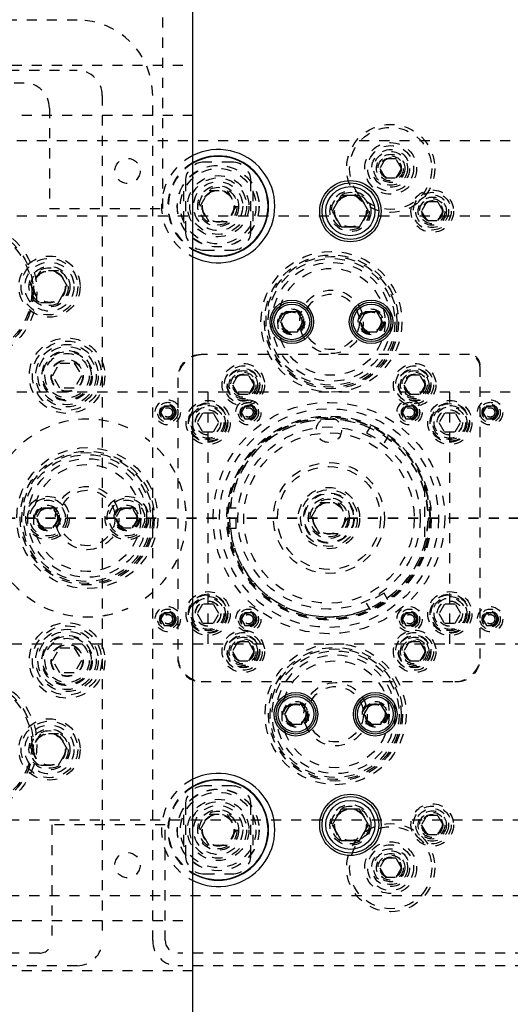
# Model space of a CAD drawing. Header units: inches. Extents: x 1772 to 2706, y -534 to -52.
# Tile 176 of 256: x 1906.61 to 1911.48, y -442.68 to -432.9. Entities that reach past the tile are written whole.
import ezdxf

# ---------------------------------------------------------------- set-up
doc = ezdxf.new("R2010")
doc.units = ezdxf.units.IN
doc.header["$LTSCALE"] = 0.5
doc.header["$MEASUREMENT"] = 0
doc.linetypes.add('HIDDEN', pattern=[0.225, 0.15, -0.075])
doc.linetypes.add('PHANTOM', pattern=[0.25, 0.125, -0.025, 0.025, -0.025, 0.025, -0.025])
doc.layers.add('SID-M-H', color=4, linetype='HIDDEN')
doc.layers.add('SID-M-S', color=105, linetype='Continuous')

msp = doc.modelspace()

# ---------------------------------------------------------------- linework, layer by layer
at = {"color": 7, "linetype": 'PHANTOM', "lineweight": 35}
msp.add_line((1931.36397, -437.85102), (1866.92985, -437.85102), dxfattribs=at)
at = {"layer": 'SID-M-H'}
for p, q in [((1908.02841, -434.77602), (1908.02841, -432.40102)), ((1907.17841, -432.90102), (1876.50341, -432.90102)), ((1876.50341, -433.40102), (1907.17841, -433.40102)), ((1906.32841, -433.35102), (1908.32841, -433.35102)), ((1904.75341, -433.52602), (1906.65341, -433.52602)), ((1907.42841, -433.65102), (1907.42841, -442.05102)), ((1907.92841, -442.05102), (1907.92841, -433.65102)), ((1906.90341, -433.77602), (1906.90341, -434.77602)), ((1908.32841, -433.85102), (1906.32841, -433.85102)), ((1918.07841, -434.10102), (1901.70341, -434.10102)), ((1908.71591, -434.31352), (1908.44091, -434.31352)), ((1910.23678, -434.28227), (1910.18265, -434.37602)), ((1910.34503, -434.28227), (1910.23678, -434.28227)), ((1910.39916, -434.37602), (1910.34503, -434.28227)), ((1910.18265, -434.37602), (1910.23678, -434.46977)), ((1910.34503, -434.46977), (1910.39916, -434.37602)), ((1908.25341, -434.50102), (1908.25341, -435.00102)), ((1908.90341, -435.00102), (1908.90341, -434.50102)), ((1910.23678, -434.46977), (1910.34503, -434.46977)), ((1908.23466, -434.60115), (1908.23466, -434.90089)), ((1908.39827, -434.75102), (1908.48834, -434.59502)), ((1908.48834, -434.59502), (1908.66847, -434.59502)), ((1908.66847, -434.59502), (1908.75854, -434.75102)), ((1908.92216, -434.60115), (1908.92216, -434.90089)), ((1906.90341, -434.77602), (1908.02841, -434.77602)), ((1908.48834, -434.90702), (1908.39827, -434.75102)), ((1908.75854, -434.75102), (1908.66847, -434.90702)), ((1910.64928, -434.70727), (1910.59515, -434.80102)), ((1910.59515, -434.80102), (1910.64928, -434.89477)), ((1910.75753, -434.70727), (1910.64928, -434.70727)), ((1910.81166, -434.80102), (1910.75753, -434.70727)), ((1910.75753, -434.89477), (1910.81166, -434.80102)), ((1918.07841, -434.85102), (1901.70341, -434.85102)), ((1910.64928, -434.89477), (1910.75753, -434.89477)), ((1908.66847, -434.90702), (1908.48834, -434.90702)), ((1908.44091, -435.18852), (1908.71591, -435.18852)), ((1906.81334, -435.39502), (1906.72327, -435.55102)), ((1906.99347, -435.39502), (1906.81334, -435.39502)), ((1907.08354, -435.55102), (1906.99347, -435.39502)), ((1906.72327, -435.55102), (1906.81334, -435.70702)), ((1906.99347, -435.70702), (1907.08354, -435.55102)), ((1906.81334, -435.70702), (1906.99347, -435.70702)), ((1911.07341, -436.22602), (1908.40841, -436.22602)), ((1906.93407, -436.43602), (1907.00624, -436.31102)), ((1907.00624, -436.31102), (1907.15058, -436.31102)), ((1907.15058, -436.31102), (1907.22274, -436.43602)), ((1911.17841, -439.24602), (1911.17841, -436.33102)), ((1907.00624, -436.56102), (1906.93407, -436.43602)), ((1907.22274, -436.43602), (1907.15058, -436.56102)), ((1908.17841, -436.45602), (1908.17841, -439.24602)), ((1908.77428, -436.43227), (1908.72015, -436.52602)), ((1908.88253, -436.43227), (1908.77428, -436.43227)), ((1908.93666, -436.52602), (1908.88253, -436.43227)), ((1910.47428, -436.43227), (1910.42015, -436.52602)), ((1910.58253, -436.43227), (1910.47428, -436.43227)), ((1910.63666, -436.52602), (1910.58253, -436.43227)), ((1907.15058, -436.56102), (1907.00624, -436.56102)), ((1908.72015, -436.52602), (1908.77428, -436.61977)), ((1908.88253, -436.61977), (1908.93666, -436.52602)), ((1910.42015, -436.52602), (1910.47428, -436.61977)), ((1910.58253, -436.61977), (1910.63666, -436.52602)), ((1918.07841, -436.60102), (1875.52841, -436.60102)), ((1908.47841, -439.10102), (1908.47841, -436.60102)), ((1908.77428, -436.61977), (1908.88253, -436.61977)), ((1910.47428, -436.61977), (1910.58253, -436.61977)), ((1910.87841, -439.10102), (1910.87841, -436.60102)), ((1908.04232, -436.73852), (1908.00624, -436.80102)), ((1908.11449, -436.73852), (1908.04232, -436.73852)), ((1908.15058, -436.80102), (1908.11449, -436.73852)), ((1908.84232, -436.73852), (1908.80624, -436.80102)), ((1908.91449, -436.73852), (1908.84232, -436.73852)), ((1908.95058, -436.80102), (1908.91449, -436.73852)), ((1910.44232, -436.73852), (1910.40624, -436.80102)), ((1910.51449, -436.73852), (1910.44232, -436.73852)), ((1910.55058, -436.80102), (1910.51449, -436.73852)), ((1911.24232, -436.73852), (1911.20624, -436.80102)), ((1911.31449, -436.73852), (1911.24232, -436.73852)), ((1911.35058, -436.80102), (1911.31449, -436.73852)), ((1908.00624, -436.80102), (1908.04232, -436.86352)), ((1908.11449, -436.86352), (1908.15058, -436.80102)), ((1908.42428, -436.80727), (1908.37015, -436.90102)), ((1908.53253, -436.80727), (1908.42428, -436.80727)), ((1908.58666, -436.90102), (1908.53253, -436.80727)), ((1908.80624, -436.80102), (1908.84232, -436.86352)), ((1908.91449, -436.86352), (1908.95058, -436.80102)), ((1910.40624, -436.80102), (1910.44232, -436.86352)), ((1910.51449, -436.86352), (1910.55058, -436.80102)), ((1910.82428, -436.80727), (1910.77015, -436.90102)), ((1910.93253, -436.80727), (1910.82428, -436.80727)), ((1910.98666, -436.90102), (1910.93253, -436.80727)), ((1911.20624, -436.80102), (1911.24232, -436.86352)), ((1911.31449, -436.86352), (1911.35058, -436.80102)), ((1907.68089, -436.9539), (1907.68105, -436.95354)), ((1908.04232, -436.86352), (1908.11449, -436.86352)), ((1908.37015, -436.90102), (1908.42428, -436.99477)), ((1908.53253, -436.99477), (1908.58666, -436.90102)), ((1908.84232, -436.86352), (1908.91449, -436.86352)), ((1910.0893, -436.93934), (1910.0518, -437.00428)), ((1910.08089, -436.9539), (1910.08105, -436.95354)), ((1910.44232, -436.86352), (1910.51449, -436.86352)), ((1910.77015, -436.90102), (1910.82428, -436.99477)), ((1910.93253, -436.99477), (1910.98666, -436.90102)), ((1911.24232, -436.86352), (1911.31449, -436.86352)), ((1907.85432, -437.05358), (1907.85409, -437.0539)), ((1908.42428, -436.99477), (1908.53253, -436.99477)), ((1910.0518, -437.00428), (1910.22501, -437.10428)), ((1910.2625, -437.03934), (1910.22501, -437.10428)), ((1910.25432, -437.05358), (1910.25409, -437.0539)), ((1910.82428, -436.99477), (1910.93253, -436.99477)), ((1910.62841, -437.53877), (1910.62841, -438.16327)), ((1909.49827, -437.85102), (1909.58834, -437.69502)), ((1909.58834, -437.69502), (1909.76847, -437.69502)), ((1909.76847, -437.69502), (1909.85854, -437.85102)), ((1906.82788, -437.7526), (1906.77105, -437.85102)), ((1906.94153, -437.7526), (1906.82788, -437.7526)), ((1906.99836, -437.85102), (1906.94153, -437.7526)), ((1907.61528, -437.7526), (1907.55846, -437.85102)), ((1907.72893, -437.7526), (1907.61528, -437.7526)), ((1907.78576, -437.85102), (1907.72893, -437.7526)), ((1908.68342, -437.75102), (1908.75841, -437.75102)), ((1908.69985, -437.75098), (1908.70024, -437.75102)), ((1908.75841, -437.95102), (1908.75841, -437.75102)), ((1906.77105, -437.85102), (1906.82788, -437.94945)), ((1906.94153, -437.94945), (1906.99836, -437.85102)), ((1907.55846, -437.85102), (1907.61528, -437.94945)), ((1907.72893, -437.94945), (1907.78576, -437.85102)), ((1909.58834, -438.00702), (1909.49827, -437.85102)), ((1909.85854, -437.85102), (1909.76847, -438.00702)), ((1906.82788, -437.94945), (1906.94153, -437.94945)), ((1907.61528, -437.94945), (1907.72893, -437.94945)), ((1908.68342, -437.95102), (1908.75841, -437.95102)), ((1908.70024, -437.95102), (1908.69985, -437.95106)), ((1909.76847, -438.00702), (1909.58834, -438.00702)), ((1910.22501, -438.59777), (1910.0518, -438.69777)), ((1910.2625, -438.66271), (1910.22501, -438.59777)), ((1907.85409, -438.64814), (1907.85432, -438.64846)), ((1908.42428, -438.70727), (1908.37015, -438.80102)), ((1908.53253, -438.70727), (1908.42428, -438.70727)), ((1908.58666, -438.80102), (1908.53253, -438.70727)), ((1910.0893, -438.76271), (1910.0518, -438.69777)), ((1910.25409, -438.64814), (1910.25432, -438.64846)), ((1910.82428, -438.70727), (1910.77015, -438.80102)), ((1910.93253, -438.70727), (1910.82428, -438.70727)), ((1910.98666, -438.80102), (1910.93253, -438.70727)), ((1907.68105, -438.7485), (1907.68089, -438.74814)), ((1908.04232, -438.79352), (1908.00624, -438.85602)), ((1908.11449, -438.79352), (1908.04232, -438.79352)), ((1908.15058, -438.85602), (1908.11449, -438.79352)), ((1908.37015, -438.80102), (1908.42428, -438.89477)), ((1908.53253, -438.89477), (1908.58666, -438.80102)), ((1908.84232, -438.79352), (1908.80624, -438.85602)), ((1908.91449, -438.79352), (1908.84232, -438.79352)), ((1908.95058, -438.85602), (1908.91449, -438.79352)), ((1910.08105, -438.7485), (1910.08089, -438.74814)), ((1910.44232, -438.79352), (1910.40624, -438.85602)), ((1910.51449, -438.79352), (1910.44232, -438.79352)), ((1910.55058, -438.85602), (1910.51449, -438.79352)), ((1910.77015, -438.80102), (1910.82428, -438.89477)), ((1910.93253, -438.89477), (1910.98666, -438.80102)), ((1911.24232, -438.79352), (1911.20624, -438.85602)), ((1911.31449, -438.79352), (1911.24232, -438.79352)), ((1911.35058, -438.85602), (1911.31449, -438.79352)), ((1908.00624, -438.85602), (1908.04232, -438.91852)), ((1908.11449, -438.91852), (1908.15058, -438.85602)), ((1908.42428, -438.89477), (1908.53253, -438.89477)), ((1908.80624, -438.85602), (1908.84232, -438.91852)), ((1908.91449, -438.91852), (1908.95058, -438.85602)), ((1910.40624, -438.85602), (1910.44232, -438.91852)), ((1910.51449, -438.91852), (1910.55058, -438.85602)), ((1910.82428, -438.89477), (1910.93253, -438.89477)), ((1911.20624, -438.85602), (1911.24232, -438.91852)), ((1911.31449, -438.91852), (1911.35058, -438.85602)), ((1908.04232, -438.91852), (1908.11449, -438.91852)), ((1908.84232, -438.91852), (1908.91449, -438.91852)), ((1910.44232, -438.91852), (1910.51449, -438.91852)), ((1911.24232, -438.91852), (1911.31449, -438.91852)), ((1875.52841, -439.10102), (1918.07841, -439.10102)), ((1908.77428, -439.08227), (1908.72015, -439.17602)), ((1908.88253, -439.08227), (1908.77428, -439.08227)), ((1908.93666, -439.17602), (1908.88253, -439.08227)), ((1910.47428, -439.08227), (1910.42015, -439.17602)), ((1910.58253, -439.08227), (1910.47428, -439.08227)), ((1910.63666, -439.17602), (1910.58253, -439.08227)), ((1906.93407, -439.26602), (1907.00624, -439.14102)), ((1907.00624, -439.14102), (1907.15058, -439.14102)), ((1907.15058, -439.14102), (1907.22274, -439.26602)), ((1908.72015, -439.17602), (1908.77428, -439.26977)), ((1908.88253, -439.26977), (1908.93666, -439.17602)), ((1910.42015, -439.17602), (1910.47428, -439.26977)), ((1910.58253, -439.26977), (1910.63666, -439.17602)), ((1907.00624, -439.39102), (1906.93407, -439.26602)), ((1907.22274, -439.26602), (1907.15058, -439.39102)), ((1908.77428, -439.26977), (1908.88253, -439.26977)), ((1910.47428, -439.26977), (1910.58253, -439.26977)), ((1907.15058, -439.39102), (1907.00624, -439.39102)), ((1908.40841, -439.47602), (1910.94841, -439.47602)), ((1906.81334, -439.99502), (1906.72327, -440.15102)), ((1906.99347, -439.99502), (1906.81334, -439.99502)), ((1907.08354, -440.15102), (1906.99347, -439.99502)), ((1906.72327, -440.15102), (1906.81334, -440.30702)), ((1906.99347, -440.30702), (1907.08354, -440.15102)), ((1906.81334, -440.30702), (1906.99347, -440.30702)), ((1908.71591, -440.51352), (1908.44091, -440.51352)), ((1908.25341, -440.70102), (1908.25341, -441.20102)), ((1908.90341, -441.20102), (1908.90341, -440.70102)), ((1901.70341, -440.85102), (1918.07841, -440.85102)), ((1908.23466, -440.80115), (1908.23466, -441.10089)), ((1908.39827, -440.95102), (1908.48834, -440.79502)), ((1908.48834, -440.79502), (1908.66847, -440.79502)), ((1908.66847, -440.79502), (1908.75854, -440.95102)), ((1908.92216, -440.80115), (1908.92216, -441.10089)), ((1910.64928, -440.80727), (1910.59515, -440.90102)), ((1910.75753, -440.80727), (1910.64928, -440.80727)), ((1910.81166, -440.90102), (1910.75753, -440.80727)), ((1906.92841, -440.90102), (1906.92841, -442.05102)), ((1908.05341, -440.90102), (1906.92841, -440.90102)), ((1908.05341, -442.05102), (1908.05341, -440.90102)), ((1908.48834, -441.10702), (1908.39827, -440.95102)), ((1908.75854, -440.95102), (1908.66847, -441.10702)), ((1910.59515, -440.90102), (1910.64928, -440.99477)), ((1910.75753, -440.99477), (1910.81166, -440.90102)), ((1910.64928, -440.99477), (1910.75753, -440.99477)), ((1908.66847, -441.10702), (1908.48834, -441.10702)), ((1910.23678, -441.23227), (1910.18265, -441.32602)), ((1910.34503, -441.23227), (1910.23678, -441.23227)), ((1910.39916, -441.32602), (1910.34503, -441.23227)), ((1910.18265, -441.32602), (1910.23678, -441.41977)), ((1910.34503, -441.41977), (1910.39916, -441.32602)), ((1908.44091, -441.38852), (1908.71591, -441.38852)), ((1910.23678, -441.41977), (1910.34503, -441.41977)), ((1901.70341, -441.60102), (1918.07841, -441.60102)), ((1906.32841, -441.85102), (1908.32841, -441.85102)), ((1906.80341, -442.17602), (1900.02841, -442.17602)), ((1915.02841, -442.17602), (1908.17841, -442.17602)), ((1907.17841, -442.30102), (1882.12841, -442.30102)), ((1916.62841, -442.30102), (1908.17841, -442.30102)), ((1908.32841, -442.35102), (1906.32841, -442.35102))]:
    msp.add_line(p, q, dxfattribs=at)
for centre, radius in [((1910.29091, -434.37602), 0.4375), ((1910.29091, -434.37602), 0.4075), ((1910.29091, -434.37602), 0.25687), ((1910.29091, -434.37602), 0.22687), ((1910.29091, -434.37602), 0.1875), ((1910.29091, -434.37602), 0.16781), ((1907.67841, -434.40102), 0.125), ((1910.29091, -434.37602), 0.1405), ((1910.29091, -434.37602), 0.125), ((1910.29091, -434.37602), 0.10497), ((1910.29091, -434.37602), 0.1047), ((1910.29091, -434.37602), 0.10418), ((1910.29091, -434.37602), 0.1005), ((1908.57841, -434.75102), 0.40625), ((1908.57841, -434.75102), 0.405), ((1908.57841, -434.75102), 0.375), ((1908.57841, -434.75102), 0.3045), ((1908.57841, -434.75102), 0.28125), ((1908.57841, -434.75102), 0.24375), ((1908.57841, -434.75102), 0.203), ((1908.57841, -434.75102), 0.1875), ((1908.57841, -434.75102), 0.16072), ((1908.57841, -434.75102), 0.16045), ((1908.57841, -434.75102), 0.15993), ((1908.57841, -434.75102), 0.15625), ((1909.89091, -434.80102), 0.203), ((1910.70341, -434.80102), 0.211), ((1909.89091, -434.80102), 0.1875), ((1909.89091, -434.80102), 0.16072), ((1909.89091, -434.80102), 0.16045), ((1909.89091, -434.80102), 0.15993), ((1909.89091, -434.80102), 0.15625), ((1910.70341, -434.80102), 0.1875), ((1910.70341, -434.80102), 0.1625), ((1910.70341, -434.80102), 0.1405), ((1910.70341, -434.80102), 0.125), ((1910.70341, -434.80102), 0.10497), ((1910.70341, -434.80102), 0.1047), ((1910.70341, -434.80102), 0.10418), ((1910.70341, -434.80102), 0.1005), ((1906.07841, -435.60102), 0.7), ((1906.07841, -435.60102), 0.665), ((1906.07841, -435.60102), 0.65), ((1906.90341, -435.55102), 0.3045), ((1906.90341, -435.55102), 0.28125), ((1909.70341, -435.90102), 0.7), ((1909.70341, -435.90102), 0.665), ((1909.70341, -435.90102), 0.65), ((1909.70341, -435.90102), 0.62992), ((1906.90341, -435.55102), 0.24375), ((1906.90341, -435.55102), 0.203), ((1906.90341, -435.55102), 0.1875), ((1906.90341, -435.55102), 0.16072), ((1906.90341, -435.55102), 0.16045), ((1906.90341, -435.55102), 0.15993), ((1909.70341, -435.90102), 0.59055), ((1909.70341, -435.90102), 0.5315), ((1906.90341, -435.55102), 0.15625), ((1909.70341, -435.90102), 0.31496), ((1909.70341, -435.90102), 0.27559), ((1909.30971, -435.90102), 0.12795), ((1909.30971, -435.90102), 0.11811), ((1910.09711, -435.90102), 0.12795), ((1910.09711, -435.90102), 0.11811), ((1909.30971, -435.90102), 0.10289), ((1909.30971, -435.90102), 0.10262), ((1909.30971, -435.90102), 0.1021), ((1909.30971, -435.90102), 0.09843), ((1910.09711, -435.90102), 0.10289), ((1910.09711, -435.90102), 0.10262), ((1910.09711, -435.90102), 0.1021), ((1910.09711, -435.90102), 0.09843), ((1907.07841, -436.43602), 0.375), ((1907.07841, -436.43602), 0.34375), ((1907.07841, -436.43602), 0.31), ((1907.07841, -436.43602), 0.28906), ((1907.07841, -436.43602), 0.25), ((1907.07841, -436.43602), 0.24), ((1907.07841, -436.43602), 0.22), ((1907.07841, -436.43602), 0.16), ((1907.07841, -436.43602), 0.155), ((1908.82841, -436.52602), 0.211), ((1908.82841, -436.52602), 0.1875), ((1908.82841, -436.52602), 0.1625), ((1908.82841, -436.52602), 0.15625), ((1910.52841, -436.52602), 0.211), ((1910.52841, -436.52602), 0.1875), ((1910.52841, -436.52602), 0.1625), ((1910.52841, -436.52602), 0.15625), ((1908.82841, -436.52602), 0.1405), ((1908.82841, -436.52602), 0.125), ((1908.82841, -436.52602), 0.10497), ((1908.82841, -436.52602), 0.1047), ((1908.82841, -436.52602), 0.10418), ((1908.82841, -436.52602), 0.1005), ((1910.52841, -436.52602), 0.1405), ((1910.52841, -436.52602), 0.125), ((1910.52841, -436.52602), 0.10497), ((1910.52841, -436.52602), 0.1047), ((1910.52841, -436.52602), 0.10418), ((1910.52841, -436.52602), 0.1005), ((1908.07841, -436.80102), 0.125), ((1908.07841, -436.80102), 0.1005), ((1908.07841, -436.80102), 0.08068), ((1908.07841, -436.80102), 0.08006), ((1908.07841, -436.80102), 0.07603), ((1908.07841, -436.80102), 0.0625), ((1908.07841, -436.80102), 0.047), ((1908.07841, -436.80102), 0.0465), ((1908.47841, -436.90102), 0.21875), ((1908.47841, -436.90102), 0.1953), ((1908.47841, -436.90102), 0.1875), ((1908.47841, -436.90102), 0.17), ((1908.47841, -436.90102), 0.15625), ((1909.67841, -437.85102), 1.15), ((1908.87841, -436.80102), 0.125), ((1908.87841, -436.80102), 0.1005), ((1908.87841, -436.80102), 0.08068), ((1908.87841, -436.80102), 0.08006), ((1908.87841, -436.80102), 0.07603), ((1908.87841, -436.80102), 0.0625), ((1908.87841, -436.80102), 0.047), ((1908.87841, -436.80102), 0.0465), ((1910.47841, -436.80102), 0.125), ((1910.47841, -436.80102), 0.1005), ((1910.47841, -436.80102), 0.08068), ((1910.47841, -436.80102), 0.08006), ((1910.47841, -436.80102), 0.07603), ((1910.47841, -436.80102), 0.0625), ((1910.47841, -436.80102), 0.047), ((1910.47841, -436.80102), 0.0465), ((1910.87841, -436.90102), 0.21875), ((1910.87841, -436.90102), 0.1953), ((1910.87841, -436.90102), 0.1875), ((1910.87841, -436.90102), 0.17), ((1910.87841, -436.90102), 0.15625), ((1911.27841, -436.80102), 0.125), ((1911.27841, -436.80102), 0.1005), ((1911.27841, -436.80102), 0.08068), ((1911.27841, -436.80102), 0.08006), ((1911.27841, -436.80102), 0.07603), ((1911.27841, -436.80102), 0.0625), ((1911.27841, -436.80102), 0.047), ((1911.27841, -436.80102), 0.0465), ((1908.47841, -436.90102), 0.126), ((1908.47841, -436.90102), 0.125), ((1909.67841, -437.85102), 1.0875), ((1909.67841, -437.85102), 1.015), ((1909.67841, -437.85102), 1.005), ((1909.67841, -437.85102), 1.0014), ((1909.67841, -437.85102), 1), ((1909.67841, -436.97602), 0.125), ((1910.87841, -436.90102), 0.126), ((1910.87841, -436.90102), 0.125), ((1909.67841, -437.85102), 0.98425), ((1909.67841, -437.85102), 0.90551), ((1909.67841, -437.85102), 0.84646), ((1907.27841, -437.85102), 0.7), ((1907.27841, -437.85102), 0.665), ((1907.27841, -437.85102), 0.65), ((1907.27841, -437.85102), 0.62992), ((1907.27841, -437.85102), 0.59055), ((1907.27841, -437.85102), 0.5315), ((1909.67841, -437.85102), 0.55118), ((1909.67841, -437.85102), 0.51181), ((1907.27841, -437.85102), 0.31496), ((1906.88471, -437.85102), 0.21654), ((1907.27841, -437.85102), 0.27559), ((1907.67211, -437.85102), 0.21654), ((1909.67841, -437.85102), 0.3045), ((1909.67841, -437.85102), 0.28125), ((1909.67841, -437.85102), 0.25), ((1909.67841, -437.85102), 0.24375), ((1906.88471, -437.85102), 0.19685), ((1906.88471, -437.85102), 0.17717), ((1906.88471, -437.85102), 0.12795), ((1906.88471, -437.85102), 0.11811), ((1907.67211, -437.85102), 0.19685), ((1907.67211, -437.85102), 0.17717), ((1907.67211, -437.85102), 0.12795), ((1907.67211, -437.85102), 0.11811), ((1909.67841, -437.85102), 0.203), ((1909.67841, -437.85102), 0.1875), ((1909.67841, -437.85102), 0.16072), ((1909.67841, -437.85102), 0.16045), ((1909.67841, -437.85102), 0.15993), ((1909.67841, -437.85102), 0.15625), ((1906.88471, -437.85102), 0.10289), ((1906.88471, -437.85102), 0.10262), ((1906.88471, -437.85102), 0.1021), ((1906.88471, -437.85102), 0.09843), ((1907.67211, -437.85102), 0.10289), ((1907.67211, -437.85102), 0.10262), ((1907.67211, -437.85102), 0.1021), ((1907.67211, -437.85102), 0.09843), ((1908.47841, -438.80102), 0.21875), ((1908.47841, -438.80102), 0.1953), ((1908.47841, -438.80102), 0.1875), ((1910.87841, -438.80102), 0.21875), ((1910.87841, -438.80102), 0.1953), ((1910.87841, -438.80102), 0.1875), ((1908.47841, -438.80102), 0.17), ((1908.47841, -438.80102), 0.15625), ((1908.47841, -438.80102), 0.126), ((1908.47841, -438.80102), 0.125), ((1910.87841, -438.80102), 0.17), ((1910.87841, -438.80102), 0.15625), ((1910.87841, -438.80102), 0.126), ((1910.87841, -438.80102), 0.125), ((1908.07841, -438.85602), 0.125), ((1908.07841, -438.85602), 0.1005), ((1908.07841, -438.85602), 0.08068), ((1908.07841, -438.85602), 0.08006), ((1908.07841, -438.85602), 0.07603), ((1908.07841, -438.85602), 0.0625), ((1908.07841, -438.85602), 0.047), ((1908.07841, -438.85602), 0.0465), ((1908.87841, -438.85602), 0.125), ((1908.87841, -438.85602), 0.1005), ((1908.87841, -438.85602), 0.08068), ((1908.87841, -438.85602), 0.08006), ((1908.87841, -438.85602), 0.07603), ((1908.87841, -438.85602), 0.0625), ((1908.87841, -438.85602), 0.047), ((1908.87841, -438.85602), 0.0465), ((1910.47841, -438.85602), 0.125), ((1910.47841, -438.85602), 0.1005), ((1910.47841, -438.85602), 0.08068), ((1910.47841, -438.85602), 0.08006), ((1910.47841, -438.85602), 0.07603), ((1910.47841, -438.85602), 0.0625), ((1910.47841, -438.85602), 0.047), ((1910.47841, -438.85602), 0.0465), ((1911.27841, -438.85602), 0.125), ((1911.27841, -438.85602), 0.1005), ((1911.27841, -438.85602), 0.08068), ((1911.27841, -438.85602), 0.08006), ((1911.27841, -438.85602), 0.07603), ((1911.27841, -438.85602), 0.0625), ((1911.27841, -438.85602), 0.047), ((1911.27841, -438.85602), 0.0465), ((1907.07841, -439.26602), 0.375), ((1907.07841, -439.26602), 0.34375), ((1907.07841, -439.26602), 0.31), ((1907.07841, -439.26602), 0.28906), ((1908.82841, -439.17602), 0.211), ((1908.82841, -439.17602), 0.1875), ((1910.52841, -439.17602), 0.211), ((1910.52841, -439.17602), 0.1875), ((1907.07841, -439.26602), 0.25), ((1907.07841, -439.26602), 0.24), ((1907.07841, -439.26602), 0.22), ((1907.07841, -439.26602), 0.16), ((1908.82841, -439.17602), 0.1625), ((1908.82841, -439.17602), 0.15625), ((1908.82841, -439.17602), 0.1405), ((1908.82841, -439.17602), 0.125), ((1908.82841, -439.17602), 0.10497), ((1908.82841, -439.17602), 0.1047), ((1908.82841, -439.17602), 0.10418), ((1908.82841, -439.17602), 0.1005), ((1909.7442, -439.80102), 0.7), ((1910.52841, -439.17602), 0.1625), ((1910.52841, -439.17602), 0.15625), ((1910.52841, -439.17602), 0.1405), ((1910.52841, -439.17602), 0.125), ((1910.52841, -439.17602), 0.10497), ((1910.52841, -439.17602), 0.1047), ((1910.52841, -439.17602), 0.10418), ((1910.52841, -439.17602), 0.1005), ((1907.07841, -439.26602), 0.155), ((1909.7442, -439.80102), 0.665), ((1909.7442, -439.80102), 0.65), ((1909.7442, -439.80102), 0.62992), ((1909.7442, -439.80102), 0.59055), ((1909.7442, -439.80102), 0.5315), ((1906.07841, -440.10102), 0.7), ((1906.07841, -440.10102), 0.665), ((1906.07841, -440.10102), 0.65), ((1909.7442, -439.80102), 0.31496), ((1909.7442, -439.80102), 0.27559), ((1909.3505, -439.80102), 0.12795), ((1909.3505, -439.80102), 0.11811), ((1910.1379, -439.80102), 0.12795), ((1910.1379, -439.80102), 0.11811), ((1909.3505, -439.80102), 0.10289), ((1909.3505, -439.80102), 0.10262), ((1909.3505, -439.80102), 0.1021), ((1909.3505, -439.80102), 0.09843), ((1910.1379, -439.80102), 0.10289), ((1910.1379, -439.80102), 0.10262), ((1910.1379, -439.80102), 0.1021), ((1910.1379, -439.80102), 0.09843), ((1906.90341, -440.15102), 0.3045), ((1906.90341, -440.15102), 0.28125), ((1906.90341, -440.15102), 0.24375), ((1906.90341, -440.15102), 0.203), ((1906.90341, -440.15102), 0.1875), ((1906.90341, -440.15102), 0.16072), ((1906.90341, -440.15102), 0.16045), ((1906.90341, -440.15102), 0.15993), ((1906.90341, -440.15102), 0.15625), ((1908.57841, -440.95102), 0.40625), ((1908.57841, -440.95102), 0.405), ((1908.57841, -440.95102), 0.375), ((1908.57841, -440.95102), 0.3045), ((1908.57841, -440.95102), 0.28125), ((1908.57841, -440.95102), 0.24375), ((1908.57841, -440.95102), 0.203), ((1908.57841, -440.95102), 0.1875), ((1909.89091, -440.90102), 0.203), ((1909.89091, -440.90102), 0.1875), ((1909.89091, -440.90102), 0.16072), ((1909.89091, -440.90102), 0.16045), ((1909.89091, -440.90102), 0.15993), ((1909.89091, -440.90102), 0.15625), ((1910.70341, -440.90102), 0.211), ((1910.70341, -440.90102), 0.1875), ((1910.70341, -440.90102), 0.1625), ((1910.70341, -440.90102), 0.1405), ((1908.57841, -440.95102), 0.16072), ((1908.57841, -440.95102), 0.16045), ((1908.57841, -440.95102), 0.15993), ((1908.57841, -440.95102), 0.15625), ((1910.70341, -440.90102), 0.125), ((1910.70341, -440.90102), 0.10497), ((1910.70341, -440.90102), 0.1047), ((1910.70341, -440.90102), 0.10418), ((1910.70341, -440.90102), 0.1005), ((1910.29091, -441.32602), 0.4375), ((1910.29091, -441.32602), 0.4075), ((1910.29091, -441.32602), 0.25687), ((1910.29091, -441.32602), 0.22687), ((1910.29091, -441.32602), 0.1875), ((1910.29091, -441.32602), 0.16781), ((1907.67841, -441.30102), 0.125), ((1910.29091, -441.32602), 0.1405), ((1910.29091, -441.32602), 0.125), ((1910.29091, -441.32602), 0.10497), ((1910.29091, -441.32602), 0.1047), ((1910.29091, -441.32602), 0.10418), ((1910.29091, -441.32602), 0.1005)]:
    msp.add_circle(centre, radius, dxfattribs=at)
for centre, radius, start, end in [((1907.17841, -433.65102), 0.75, 0, 90), ((1907.17841, -433.65102), 0.25, 0, 90), ((1906.65341, -433.77602), 0.25, 0, 90), ((1908.57841, -434.75102), 0.5625, 116.3878, 243.6122), ((1908.44091, -434.50102), 0.1875, 90, 180), ((1908.71591, -434.50102), 0.1875, 0, 90), ((1908.57841, -434.75102), 0.5, 120, 240), ((1908.57841, -434.75102), 0.495, 120.334705, 239.665295), ((1908.44091, -435.00102), 0.1875, 180, 270), ((1908.71591, -435.00102), 0.1875, 270, 0), ((1908.42841, -436.47602), 0.25, 90, 180), ((1908.40841, -436.45602), 0.23, 90, 180), ((1911.05341, -436.35102), 0.125, 0, 90), ((1911.07341, -436.33102), 0.105, 0, 90), ((1907.27841, -437.85102), 0.98366, 65.83717, 174.16283), ((1907.27841, -437.85102), 0.98327, 65.83717, 174.16283), ((1909.67841, -437.85102), 0.98366, 65.83717, 174.16283), ((1909.67841, -437.85102), 0.98327, 65.83717, 174.16283), ((1907.27841, -437.85102), 0.98327, 305.83717, 54.16283), ((1907.27841, -437.85102), 0.98366, 305.83717, 54.16283), ((1909.67841, -437.85102), 0.98327, 305.83717, 54.16283), ((1909.67841, -437.85102), 0.98366, 305.83717, 54.16283), ((1910.61841, -437.54038), 0.015, 311.810315, 66.799721), ((1907.27841, -437.85102), 0.98366, 185.83717, 294.16283), ((1907.27841, -437.85102), 0.98327, 185.83717, 294.16283), ((1909.67841, -437.85102), 0.98366, 185.83717, 294.16283), ((1909.67841, -437.85102), 0.98327, 185.83717, 294.16283), ((1910.61841, -438.16167), 0.015, 293.200279, 48.189685), ((1908.42841, -439.22602), 0.25, 180, 270), ((1908.40841, -439.24602), 0.23, 180, 270), ((1910.92841, -439.22602), 0.25, 270, 0), ((1910.94841, -439.24602), 0.23, 270, 0), ((1908.57841, -440.95102), 0.5625, 116.3878, 243.6122), ((1908.57841, -440.95102), 0.5, 120, 240), ((1908.57841, -440.95102), 0.495, 120.334705, 239.665295), ((1908.44091, -440.70102), 0.1875, 90, 180), ((1908.71591, -440.70102), 0.1875, 0, 90), ((1908.44091, -441.20102), 0.1875, 180, 270), ((1908.71591, -441.20102), 0.1875, 270, 0), ((1906.80341, -442.05102), 0.125, 270, 0), ((1907.17841, -442.05102), 0.25, 270, 0), ((1908.17841, -442.05102), 0.25, 180, 270), ((1908.17841, -442.05102), 0.125, 180, 270)]:
    msp.add_arc(centre, radius, start, end, dxfattribs=at)
at = {"layer": 'SID-M-S'}
for p, q in [((1908.32841, -447.35102), (1908.32841, -428.35102)), ((1909.80084, -434.64502), (1909.71077, -434.80102)), ((1909.98097, -434.64502), (1909.80084, -434.64502)), ((1910.07104, -434.80102), (1909.98097, -434.64502)), ((1909.71077, -434.80102), (1909.80084, -434.95702)), ((1909.98097, -434.95702), (1910.07104, -434.80102)), ((1909.80084, -434.95702), (1909.98097, -434.95702)), ((1909.25288, -435.8026), (1909.19605, -435.90102)), ((1909.36653, -435.8026), (1909.25288, -435.8026)), ((1909.42336, -435.90102), (1909.36653, -435.8026)), ((1910.04028, -435.8026), (1909.98346, -435.90102)), ((1910.15393, -435.8026), (1910.04028, -435.8026)), ((1910.21076, -435.90102), (1910.15393, -435.8026)), ((1909.19605, -435.90102), (1909.25288, -435.99945)), ((1909.36653, -435.99945), (1909.42336, -435.90102)), ((1909.98346, -435.90102), (1910.04028, -435.99945)), ((1910.15393, -435.99945), (1910.21076, -435.90102)), ((1909.25288, -435.99945), (1909.36653, -435.99945)), ((1910.04028, -435.99945), (1910.15393, -435.99945)), ((1909.29368, -439.7026), (1909.23685, -439.80102)), ((1909.40733, -439.7026), (1909.29368, -439.7026)), ((1909.46415, -439.80102), (1909.40733, -439.7026)), ((1910.08108, -439.7026), (1910.02425, -439.80102)), ((1910.19473, -439.7026), (1910.08108, -439.7026)), ((1910.25156, -439.80102), (1910.19473, -439.7026)), ((1909.23685, -439.80102), (1909.29368, -439.89945)), ((1909.40733, -439.89945), (1909.46415, -439.80102)), ((1910.02425, -439.80102), (1910.08108, -439.89945)), ((1910.19473, -439.89945), (1910.25156, -439.80102)), ((1909.29368, -439.89945), (1909.40733, -439.89945)), ((1910.08108, -439.89945), (1910.19473, -439.89945)), ((1909.80084, -440.74502), (1909.71077, -440.90102)), ((1909.98097, -440.74502), (1909.80084, -440.74502)), ((1910.07104, -440.90102), (1909.98097, -440.74502)), ((1909.71077, -440.90102), (1909.80084, -441.05702)), ((1909.98097, -441.05702), (1910.07104, -440.90102)), ((1909.80084, -441.05702), (1909.98097, -441.05702))]:
    msp.add_line(p, q, dxfattribs=at)
for centre, radius in [((1909.89091, -434.80102), 0.3045), ((1909.89091, -434.80102), 0.28125), ((1909.89091, -434.80102), 0.24375), ((1909.30971, -435.90102), 0.21654), ((1910.09711, -435.90102), 0.21654), ((1909.30971, -435.90102), 0.19685), ((1909.30971, -435.90102), 0.17717), ((1910.09711, -435.90102), 0.19685), ((1910.09711, -435.90102), 0.17717), ((1909.3505, -439.80102), 0.21654), ((1910.1379, -439.80102), 0.21654), ((1909.3505, -439.80102), 0.19685), ((1909.3505, -439.80102), 0.17717), ((1910.1379, -439.80102), 0.19685), ((1910.1379, -439.80102), 0.17717), ((1909.89091, -440.90102), 0.3045), ((1909.89091, -440.90102), 0.28125), ((1909.89091, -440.90102), 0.24375)]:
    msp.add_circle(centre, radius, dxfattribs=at)
for centre, radius, start, end in [((1908.57841, -434.75102), 0.5625, 243.6122, 116.3878), ((1908.57841, -434.75102), 0.5, 240, 120), ((1908.57841, -434.75102), 0.495, 239.665295, 120.334705), ((1908.57841, -440.95102), 0.5625, 243.6122, 116.3878), ((1908.57841, -440.95102), 0.5, 240, 120), ((1908.57841, -440.95102), 0.495, 239.665295, 120.334705)]:
    msp.add_arc(centre, radius, start, end, dxfattribs=at)

doc.saveas('drawing.dxf')
